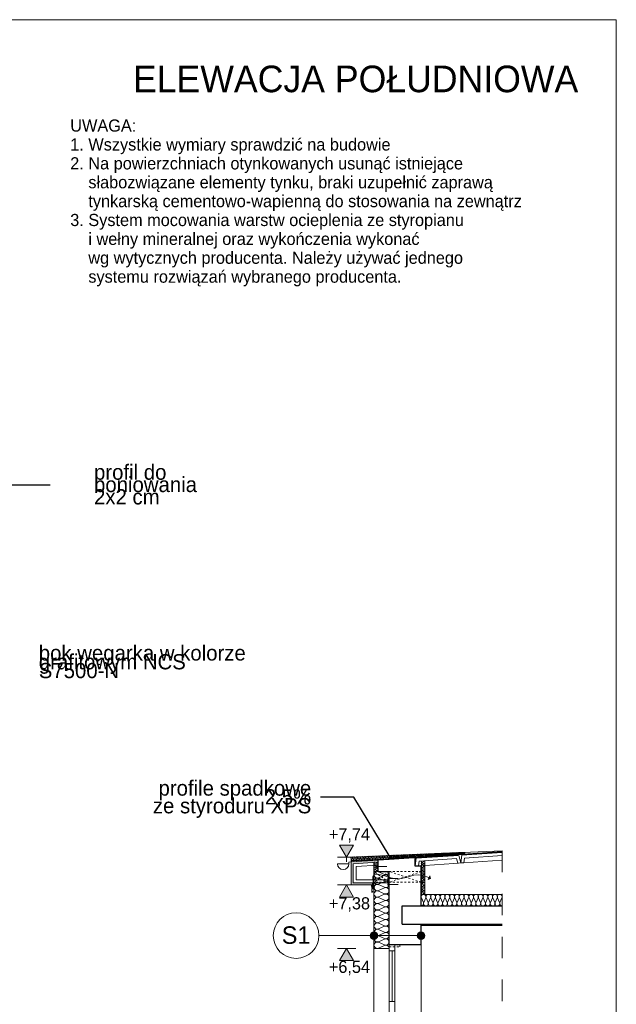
# Model space of a CAD drawing. Extents: x -366324 to -207045, y 68808 to 138616.
# Tile 39 of 170: x -333414 to -325574, y 84815 to 97758. Entities that reach past the tile are written whole.
import ezdxf

# ---------------------------------------------------------------- set-up
doc = ezdxf.new("R2010")
doc.units = 0
doc.header["$MEASUREMENT"] = 0
doc.linetypes.add('Dashed', pattern=[564.444447, 282.222223, -282.222223])
doc.linetypes.add('Hidden Line', pattern=[50, 25, -25])
for name, color, linetype, lineweight in [('A-Opisy_Nr_Pióra__21', 7, 'Continuous', 9), ('Arch odwodniene_Nr_Pióra__21', 7, 'Continuous', 9), ('Arch okna_Nr_Pióra__21', 7, 'Continuous', 9), ('Arch opisy_Nr_Pióra__1', 7, 'Continuous', 25), ('Arch opisy_Nr_Pióra__21', 7, 'Continuous', 9), ('Arch stropy_Nr_Pióra__21', 7, 'Continuous', 9), ('ARCH TABELA_Nr_Pióra__21', 7, 'Continuous', 9), ('Arch wykończenie_Nr_Pióra__21', 7, 'Continuous', 9), ('Arch wykończenie_Nr_Pióra__46', 5, 'Continuous', 13), ('Arch wymiary_Nr_Pióra__21', 7, 'Continuous', 9), ('arch wypelnienia_Nr_Pióra__101', 8, 'Continuous', 13), ('INWENT DACH_Nr_Pióra__1', 7, 'Continuous', 25), ('INWENT.ŚCIANY_Nr_Pióra__1', 7, 'Continuous', 25), ('INWENT.ŚCIANY_Nr_Pióra__21', 7, 'Continuous', 9), ('INWENT.ŚCIANY_Nr_Pióra__5', 7, 'Continuous', 13), ('Istniejące stropy_Nr_Pióra__1', 7, 'Continuous', 25), ('Istniejące stropy_Nr_Pióra__5', 7, 'Continuous', 13)]:
    doc.layers.add(name, color=color, linetype=linetype, lineweight=lineweight)
for name, color, linetype in [('Arch ocieplenie', 7, 'Continuous'), ('Arch opisy', 7, 'Continuous'), ('Arch wymiary', 7, 'Continuous'), ('INWENT.ŚCIANY', 7, 'Continuous')]:
    doc.layers.add(name, color=color, linetype=linetype)
for name, color, linetype, lineweight, true_color in [('Arch ocieplenie_Nr_Pióra__25', 7, 'Continuous', 13, 0x40a5ff), ('Arch ocieplenie_Nr_Pióra__3', 7, 'Continuous', 13, 0xff6600), ('Arch okna_Nr_Pióra__4', 7, 'Continuous', 9, 0x029e21), ('Arch stropy_Nr_Pióra__25', 7, 'Continuous', 13, 0x40a5ff), ('Arch stropy_Nr_Pióra__3', 7, 'Continuous', 13, 0xff6600), ('Arch wykończenie_Nr_Pióra__14', 7, 'Continuous', 13, 0x884400), ('Arch wykończenie_Nr_Pióra__25', 7, 'Continuous', 13, 0x40a5ff), ('arch wypelnienia_Nr_Pióra__14', 7, 'Continuous', 13, 0x884400), ('Istniejące stropy_Nr_Pióra__2', 7, 'Continuous', 13, 0x7f7f7f)]:
    doc.layers.add(name, color=color, linetype=linetype, lineweight=lineweight, true_color=true_color)
doc.styles.add('GENERATED_STYLE_1', font='txt')
doc.styles.add('GENERATED_STYLE_2', font='txt')
doc.styles.add('GENERATED_STYLE_3', font='txt')
doc.styles.add('GENERATED_STYLE_5', font='txt')
doc.styles.add('GENERATED_STYLE_7', font='txt')
doc.dimstyles.new('GENERATED_STYLE__6', dxfattribs={"dimtxt": 0.18, "dimasz": 145.92, "dimexe": 0.18, "dimexo": 0.0625, "dimgap": 0.09, "dimtad": 0, "dimtih": 1, "dimtoh": 1, "dimdec": 4, "dimzin": 0, "dimdsep": 46, "dimcen": 0.09, "dimadec": 0, "dimazin": 0, "dimtfac": 1, "dimtdec": 4, "dimtmove": 0, "dimatfit": 3, "dimldrblk": 'ARROWHEAD_5', "dimfxl": 0, "dimtolj": 1, "dimtzin": 0, "dimarcsym": 0})
doc.dimstyles.new('GENERATED_STYLE__8', dxfattribs={"dimtxt": 0.18, "dimasz": 218.88, "dimexe": 0.18, "dimexo": 0.0625, "dimgap": 0.09, "dimtad": 0, "dimtih": 1, "dimtoh": 1, "dimdec": 4, "dimzin": 0, "dimdsep": 46, "dimcen": 0.09, "dimadec": 0, "dimazin": 0, "dimtfac": 1, "dimtdec": 4, "dimtmove": 0, "dimatfit": 3, "dimldrblk": 'ARROWHEAD_1', "dimfxl": 0, "dimtolj": 1, "dimtzin": 0, "dimarcsym": 0})

# ---------------------------------------------------------------- blocks, each defined once
blk = doc.blocks.new('Izolacja cieplna 14_2', base_point=(-328089, 86260))
at = {"layer": 'Arch ocieplenie_Nr_Pióra__25', "linetype": 'Continuous'}
for p, q in [((-328104, 86688), (-328124, 86697)), ((-328124, 86678), (-328104, 86687)), ((-328104, 86667), (-328124, 86676)), ((-328124, 86657), (-328104, 86666)), ((-328104, 86647), (-328124, 86655)), ((-328124, 86636), (-328104, 86645)), ((-328104, 86626), (-328124, 86634)), ((-328124, 86615), (-328104, 86624)), ((-328104, 86605), (-328124, 86614)), ((-328124, 86594), (-328104, 86603)), ((-328104, 86584), (-328124, 86593)), ((-328124, 86574), (-328104, 86582)), ((-328104, 86563), (-328124, 86572)), ((-328124, 86553), (-328104, 86561)), ((-328104, 86542), (-328124, 86551)), ((-328124, 86532), (-328104, 86540)), ((-328104, 86521), (-328124, 86530)), ((-328124, 86511), (-328104, 86520)), ((-328104, 86500), (-328124, 86509)), ((-328124, 86490), (-328104, 86499)), ((-328104, 86480), (-328124, 86488)), ((-328124, 86469), (-328104, 86478)), ((-328104, 86459), (-328124, 86467)), ((-328124, 86448), (-328104, 86457)), ((-328104, 86438), (-328124, 86447)), ((-328124, 86427), (-328104, 86436)), ((-328104, 86417), (-328124, 86426)), ((-328124, 86407), (-328104, 86415)), ((-328104, 86396), (-328124, 86405)), ((-328124, 86386), (-328104, 86394)), ((-328104, 86375), (-328124, 86384)), ((-328124, 86365), (-328104, 86373)), ((-328104, 86354), (-328124, 86363)), ((-328124, 86344), (-328104, 86353)), ((-328104, 86333), (-328124, 86342)), ((-328124, 86323), (-328104, 86332)), ((-328104, 86313), (-328124, 86321)), ((-328124, 86302), (-328104, 86311)), ((-328104, 86292), (-328124, 86300)), ((-328124, 86281), (-328104, 86290)), ((-328104, 86271), (-328124, 86280)), ((-328124, 86260), (-328104, 86269))]:
    blk.add_line(p, q, dxfattribs=at)
for centre, start_param, end_param in [((-328128, 86687), 4.299595, 8.266775), ((-328128, 86667), 4.299595, 8.266775), ((-328128, 86646), 4.299595, 8.266775), ((-328128, 86625), 4.299595, 8.266775), ((-328128, 86604), 4.299595, 8.266775), ((-328128, 86583), 4.299595, 8.266775), ((-328100, 86698), 1.158004, 3.141593), ((-328100, 86677), 1.158004, 5.125183), ((-328100, 86656), 1.158004, 5.125183), ((-328100, 86635), 1.158004, 5.125183), ((-328100, 86614), 1.158004, 5.125183), ((-328100, 86594), 1.158004, 5.125183), ((-328128, 86562), 4.299595, 8.266775), ((-328128, 86541), 4.299595, 8.266775), ((-328128, 86520), 4.299595, 8.266775), ((-328128, 86500), 4.299595, 8.266775), ((-328128, 86479), 4.299595, 8.266775), ((-328128, 86458), 4.299595, 8.266775), ((-328100, 86573), 1.158004, 5.125183), ((-328100, 86552), 1.158004, 5.125183), ((-328100, 86531), 1.158004, 5.125183), ((-328100, 86510), 1.158004, 5.125183), ((-328100, 86489), 1.158004, 5.125183), ((-328100, 86468), 1.158004, 5.125183), ((-328128, 86437), 4.299595, 8.266775), ((-328128, 86416), 4.299595, 8.266775), ((-328128, 86395), 4.299595, 8.266775), ((-328128, 86374), 4.299595, 8.266775), ((-328128, 86353), 4.299595, 8.266775), ((-328128, 86333), 4.299595, 8.266775), ((-328100, 86447), 1.158004, 5.125183), ((-328100, 86427), 1.158004, 5.125183), ((-328100, 86406), 1.158004, 5.125183), ((-328100, 86385), 1.158004, 5.125183), ((-328100, 86364), 1.158004, 5.125183), ((-328100, 86343), 1.158004, 5.125183), ((-328128, 86312), 4.299595, 8.266775), ((-328128, 86291), 4.299595, 8.266775), ((-328128, 86270), 4.299595, 8.266775), ((-328100, 86322), 1.158004, 5.125183), ((-328100, 86301), 1.158004, 5.125183), ((-328100, 86280), 1.158004, 5.125183), ((-328100, 86260), 3.141593, 5.125182)]:
    blk.add_ellipse(centre, major_axis=(-10.6, 0), ratio=0.981445, start_param=start_param, end_param=end_param, dxfattribs=at)
blk = doc.blocks.new('Izolacja cieplna 14_3', base_point=(-327075, 86110))
at = {"layer": 'Arch ocieplenie_Nr_Pióra__25', "linetype": 'Continuous'}
for p, q in [((-328110, 86154), (-328136, 86215)), ((-328079, 86215), (-328105, 86154)), ((-328048, 86154), (-328074, 86215)), ((-328016, 86215), (-328042, 86154)), ((-327985, 86154), (-328011, 86215)), ((-327954, 86215), (-327980, 86154)), ((-327923, 86154), (-327949, 86215)), ((-327891, 86215), (-327917, 86154)), ((-327860, 86154), (-327886, 86215)), ((-327829, 86215), (-327855, 86154)), ((-327797, 86154), (-327823, 86215)), ((-327766, 86215), (-327792, 86154)), ((-327735, 86154), (-327761, 86215)), ((-327703, 86215), (-327729, 86154)), ((-327672, 86154), (-327698, 86215)), ((-327641, 86215), (-327667, 86154)), ((-327609, 86154), (-327636, 86215)), ((-327578, 86215), (-327604, 86154)), ((-327547, 86154), (-327573, 86215)), ((-327516, 86215), (-327542, 86154)), ((-327484, 86154), (-327510, 86215)), ((-327453, 86215), (-327479, 86154)), ((-327422, 86154), (-327448, 86215)), ((-327390, 86215), (-327416, 86154)), ((-327359, 86154), (-327385, 86215)), ((-327328, 86215), (-327354, 86154)), ((-327296, 86154), (-327323, 86215)), ((-327265, 86215), (-327291, 86154)), ((-327234, 86154), (-327260, 86215)), ((-327203, 86215), (-327229, 86154)), ((-327171, 86154), (-327197, 86215)), ((-327140, 86215), (-327166, 86154)), ((-327109, 86154), (-327135, 86215)), ((-327077, 86215), (-327103, 86154))]:
    blk.add_line(p, q, dxfattribs=at)
for centre, start_param, end_param in [((-328108, 86228), 1.158003, 5.125183), ((-328045, 86228), 1.158003, 5.125183), ((-327982, 86228), 1.158003, 5.125183), ((-327920, 86228), 1.158003, 5.125183), ((-327857, 86228), 1.158003, 5.125183), ((-327795, 86228), 1.158003, 5.125183), ((-327732, 86228), 1.158003, 5.125183), ((-327669, 86228), 1.158003, 5.125183), ((-327607, 86228), 1.158003, 5.125183), ((-327544, 86228), 1.158003, 5.125183), ((-327482, 86228), 1.158003, 5.125183), ((-327419, 86228), 1.158003, 5.125183), ((-327356, 86228), 1.158003, 5.125183), ((-327294, 86228), 1.158003, 5.125183), ((-327231, 86228), 1.158003, 5.125183), ((-327169, 86228), 1.158003, 5.125183), ((-327106, 86228), 1.158003, 5.125183), ((-328139, 86141), 0, 1.983589), ((-328076, 86141), 4.299595, 8.266774), ((-328014, 86141), 4.299595, 8.266774), ((-327951, 86141), 4.299595, 8.266774), ((-327889, 86141), 4.299595, 8.266774), ((-327826, 86141), 4.299595, 8.266774), ((-327763, 86141), 4.299595, 8.266774), ((-327701, 86141), 4.299595, 8.266774), ((-327638, 86141), 4.299595, 8.266774), ((-327576, 86141), 4.299595, 8.266774), ((-327513, 86141), 4.299595, 8.266774), ((-327450, 86141), 4.299595, 8.266774), ((-327388, 86141), 4.299595, 8.266774), ((-327325, 86141), 4.299595, 8.266774), ((-327263, 86141), 4.299595, 8.266774), ((-327200, 86141), 4.299595, 8.266774), ((-327137, 86141), 4.299595, 8.266774), ((-327075, 86141), 4.299596, 6.283185)]:
    blk.add_ellipse(centre, major_axis=(0, -31.9), ratio=0.981166, start_param=start_param, end_param=end_param, dxfattribs=at)
blk = doc.blocks.new('Izolacja cieplna 14_4', base_point=(-328559, 85550))
at = {"layer": 'Arch ocieplenie_Nr_Pióra__25', "linetype": 'Continuous'}
for p, q in [((-328619, 86521), (-328699, 86556)), ((-328699, 86479), (-328619, 86514)), ((-328619, 86437), (-328699, 86472)), ((-328699, 86395), (-328619, 86430)), ((-328619, 86353), (-328699, 86388)), ((-328699, 86311), (-328619, 86346)), ((-328619, 86269), (-328699, 86304)), ((-328699, 86226), (-328619, 86261)), ((-328619, 86184), (-328699, 86219)), ((-328699, 86142), (-328619, 86177)), ((-328619, 86100), (-328699, 86135)), ((-328699, 86058), (-328619, 86093)), ((-328619, 86016), (-328699, 86051)), ((-328699, 85974), (-328619, 86009)), ((-328619, 85932), (-328699, 85967)), ((-328699, 85890), (-328619, 85925)), ((-328619, 85848), (-328699, 85883)), ((-328699, 85806), (-328619, 85841)), ((-328619, 85764), (-328699, 85799)), ((-328699, 85721), (-328619, 85756)), ((-328619, 85679), (-328699, 85714)), ((-328699, 85637), (-328619, 85672)), ((-328619, 85595), (-328699, 85630)), ((-328699, 85553), (-328619, 85588))]:
    blk.add_line(p, q, dxfattribs=at)
for centre, start_param, end_param in [((-328716, 86517), 4.299595, 8.266775), ((-328716, 86433), 4.299595, 8.266775), ((-328602, 86560), 1.158004, 3.141593), ((-328602, 86475), 1.158004, 5.125183), ((-328716, 86349), 4.299595, 8.266775), ((-328602, 86391), 1.158004, 5.125183), ((-328602, 86307), 1.158004, 5.125183), ((-328716, 86265), 4.299595, 8.266775), ((-328716, 86181), 4.299595, 8.266775), ((-328602, 86223), 1.158004, 5.125183), ((-328716, 86097), 4.299595, 8.266775), ((-328602, 86139), 1.158004, 5.125183), ((-328602, 86055), 1.158004, 5.125183), ((-328716, 86012), 4.299595, 8.266775), ((-328716, 85928), 4.299595, 8.266775), ((-328602, 85970), 1.158004, 5.125183), ((-328716, 85844), 4.299595, 8.266775), ((-328602, 85886), 1.158004, 5.125183), ((-328602, 85802), 1.158004, 5.125183), ((-328716, 85760), 4.299595, 8.266775), ((-328716, 85676), 4.299595, 8.266775), ((-328602, 85718), 1.158004, 5.125183), ((-328716, 85592), 4.299595, 8.266775), ((-328602, 85634), 1.158004, 5.125183), ((-328602, 85550), 3.141593, 5.125182)]:
    blk.add_ellipse(centre, major_axis=(-42.5, 0), ratio=0.989367, start_param=start_param, end_param=end_param, dxfattribs=at)
blk = doc.blocks.new('Izolacja cieplna 14_5', base_point=(-328704, 86560))
at = {"layer": 'Arch ocieplenie_Nr_Pióra__25', "linetype": 'Continuous'}
for p, q in [((-328720, 86673), (-328743, 86683)), ((-328743, 86660), (-328720, 86671)), ((-328720, 86648), (-328743, 86658)), ((-328743, 86635), (-328720, 86646)), ((-328720, 86623), (-328743, 86633)), ((-328743, 86610), (-328720, 86621)), ((-328720, 86598), (-328743, 86608)), ((-328743, 86586), (-328720, 86596)), ((-328720, 86573), (-328743, 86583)), ((-328743, 86561), (-328720, 86571))]:
    blk.add_line(p, q, dxfattribs=at)
for centre, start_param, end_param in [((-328747, 86672), 5.870392, 9.837571), ((-328747, 86647), 5.870392, 9.837571), ((-328747, 86622), 5.870392, 9.837571), ((-328747, 86597), 5.870392, 9.837571), ((-328716, 86684), 2.7288, 4.712389), ((-328716, 86659), 2.7288, 6.695979), ((-328716, 86634), 2.7288, 6.695979), ((-328716, 86609), 2.7288, 6.695979), ((-328716, 86584), 2.7288, 6.695979), ((-328747, 86572), 5.870392, 9.837571), ((-328716, 86560), 4.712389, 6.695979)]:
    blk.add_ellipse(centre, major_axis=(0, 12.5), ratio=0.938248, start_param=start_param, end_param=end_param, dxfattribs=at)
blk = doc.blocks.new('Izolacja cieplna 14_9', base_point=(-329060, 86701))
at = {"layer": 'Arch ocieplenie_Nr_Pióra__3', "linetype": 'Continuous'}
for p, q in [((-329060, 86736), (-329051, 86716)), ((-329049, 86716), (-329041, 86736)), ((-329039, 86736), (-329030, 86717)), ((-329028, 86717), (-329020, 86737)), ((-329018, 86737), (-329009, 86717)), ((-329007, 86718), (-328999, 86738)), ((-328998, 86738), (-328988, 86718)), ((-328986, 86718), (-328978, 86739)), ((-328977, 86739), (-328967, 86719)), ((-328965, 86719), (-328958, 86740)), ((-328956, 86740), (-328946, 86720)), ((-328945, 86720), (-328937, 86741)), ((-328935, 86741), (-328926, 86721)), ((-328924, 86721), (-328916, 86742)), ((-328914, 86742), (-328905, 86722)), ((-328903, 86722), (-328895, 86742)), ((-328893, 86742), (-328884, 86723)), ((-328882, 86723), (-328874, 86743)), ((-328872, 86743), (-328863, 86723)), ((-328861, 86724), (-328853, 86744)), ((-328852, 86744), (-328842, 86724)), ((-328840, 86724), (-328833, 86745)), ((-328831, 86745), (-328821, 86725)), ((-328819, 86725), (-328812, 86746)), ((-328810, 86746), (-328800, 86726)), ((-328799, 86726), (-328791, 86747)), ((-328789, 86747), (-328780, 86727)), ((-328778, 86727), (-328770, 86748)), ((-328768, 86748), (-328759, 86728)), ((-328757, 86728), (-328749, 86748)), ((-328747, 86748), (-328738, 86729)), ((-328736, 86729), (-328728, 86749)), ((-328726, 86749), (-328717, 86730)), ((-328715, 86730), (-328707, 86750)), ((-328706, 86750), (-328696, 86730)), ((-328694, 86730), (-328687, 86751)), ((-328685, 86751), (-328675, 86731)), ((-328673, 86731), (-328666, 86752)), ((-328664, 86752), (-328654, 86732)), ((-328653, 86732), (-328645, 86753)), ((-328643, 86753), (-328634, 86733)), ((-328632, 86733), (-328624, 86754)), ((-328622, 86754), (-328613, 86734)), ((-328611, 86734), (-328603, 86754)), ((-328601, 86754), (-328592, 86735)), ((-328590, 86735), (-328582, 86755)), ((-328580, 86755), (-328571, 86736)), ((-328569, 86736), (-328561, 86756))]:
    blk.add_line(p, q, dxfattribs=at)
for centre, start_param, end_param in [((-329051, 86740), 4.299595, 8.266775), ((-329030, 86741), 4.299595, 8.266775), ((-329009, 86742), 4.299595, 8.266775), ((-328988, 86743), 4.299595, 8.266775), ((-328967, 86744), 4.299595, 8.266775), ((-328947, 86745), 4.299595, 8.266775), ((-328926, 86745), 4.299595, 8.266775), ((-328905, 86746), 4.299595, 8.266775), ((-328884, 86747), 4.299595, 8.266775), ((-328863, 86748), 4.299595, 8.266775), ((-328851, 86720), 1.158004, 5.125183), ((-328842, 86749), 4.299595, 8.266775), ((-328831, 86721), 1.158004, 5.125183), ((-328821, 86750), 4.299595, 8.266775), ((-328810, 86721), 1.158004, 5.125183), ((-328801, 86751), 4.299595, 8.266775), ((-328789, 86722), 1.158004, 5.125183), ((-328780, 86751), 4.299595, 8.266775), ((-328768, 86723), 1.158004, 5.125183), ((-328759, 86752), 4.299595, 8.266775), ((-328747, 86724), 1.158004, 5.125183), ((-328738, 86753), 4.299595, 8.266775), ((-328726, 86725), 1.158004, 5.125183), ((-328717, 86754), 4.299595, 8.266775), ((-328705, 86726), 1.158004, 5.125183), ((-328696, 86755), 4.299595, 8.266775), ((-328685, 86727), 1.158004, 5.125183), ((-328675, 86756), 4.299595, 8.266775), ((-328664, 86727), 1.158004, 5.125183), ((-328655, 86757), 4.299595, 8.266775), ((-328643, 86728), 1.158004, 5.125183), ((-328634, 86757), 4.299595, 8.266775), ((-328622, 86729), 1.158004, 5.125183), ((-328613, 86758), 4.299595, 8.266775), ((-328601, 86730), 1.158004, 5.125183), ((-328592, 86759), 4.299595, 8.266775), ((-328580, 86731), 1.158004, 5.125183), ((-328571, 86760), 4.299595, 8.266775), ((-328559, 86732), 1.158004, 3.141593), ((-329060, 86711), 3.141593, 5.125182), ((-329039, 86712), 1.158004, 5.125183), ((-329018, 86713), 1.158004, 5.125183), ((-328997, 86714), 1.158004, 5.125183), ((-328977, 86715), 1.158004, 5.125183), ((-328956, 86715), 1.158004, 5.125183), ((-328935, 86716), 1.158004, 5.125183), ((-328914, 86717), 1.158004, 5.125183), ((-328893, 86718), 1.158004, 5.125183), ((-328872, 86719), 1.158004, 5.125183)]:
    blk.add_ellipse(centre, major_axis=(-0.4, 10.6), ratio=0.981481, start_param=start_param, end_param=end_param, dxfattribs=at)
blk = doc.blocks.new('Izolacja cieplna 14_10', base_point=(-328560, 86733))
at = {"layer": 'Arch ocieplenie_Nr_Pióra__3', "linetype": 'Continuous'}
for p, q in [((-328560, 86760), (-328553, 86745)), ((-328551, 86745), (-328545, 86760)), ((-328544, 86760), (-328536, 86745)), ((-328535, 86745), (-328529, 86761)), ((-328528, 86761), (-328520, 86746)), ((-328519, 86746), (-328513, 86762)), ((-328511, 86762), (-328504, 86747)), ((-328503, 86747), (-328497, 86762)), ((-328495, 86762), (-328488, 86747)), ((-328487, 86747), (-328481, 86763)), ((-328479, 86763), (-328472, 86748)), ((-328470, 86748), (-328464, 86764)), ((-328463, 86764), (-328456, 86749)), ((-328454, 86749), (-328448, 86764)), ((-328447, 86764), (-328439, 86749)), ((-328438, 86749), (-328432, 86765)), ((-328431, 86765), (-328423, 86750)), ((-328422, 86750), (-328416, 86766)), ((-328414, 86766), (-328407, 86751)), ((-328406, 86751), (-328400, 86766)), ((-328398, 86766), (-328391, 86751)), ((-328390, 86751), (-328384, 86767)), ((-328382, 86767), (-328375, 86752)), ((-328373, 86752), (-328367, 86768)), ((-328366, 86768), (-328359, 86753)), ((-328357, 86753), (-328351, 86768)), ((-328350, 86768), (-328342, 86753)), ((-328341, 86753), (-328335, 86769)), ((-328334, 86769), (-328326, 86754)), ((-328325, 86754), (-328319, 86770)), ((-328318, 86770), (-328310, 86755)), ((-328309, 86755), (-328303, 86770)), ((-328301, 86770), (-328294, 86755)), ((-328293, 86755), (-328287, 86771)), ((-328285, 86771), (-328278, 86756)), ((-328276, 86756), (-328270, 86772)), ((-328269, 86772), (-328262, 86757)), ((-328260, 86757), (-328254, 86772)), ((-328253, 86772), (-328246, 86757)), ((-328244, 86757), (-328238, 86773)), ((-328237, 86773), (-328229, 86758)), ((-328228, 86758), (-328222, 86774)), ((-328221, 86774), (-328213, 86759)), ((-328212, 86759), (-328206, 86774)), ((-328204, 86774), (-328197, 86759)), ((-328196, 86759), (-328190, 86775)), ((-328188, 86775), (-328181, 86760)), ((-328180, 86760), (-328173, 86776)), ((-328172, 86776), (-328165, 86760)), ((-328163, 86761), (-328157, 86776)), ((-328156, 86776), (-328149, 86761)), ((-328147, 86761), (-328141, 86777)), ((-328140, 86777), (-328132, 86762)), ((-328131, 86762), (-328125, 86778)), ((-328124, 86778), (-328116, 86762)), ((-328115, 86763), (-328109, 86778)), ((-328107, 86778), (-328100, 86763)), ((-328099, 86763), (-328093, 86779)), ((-328091, 86779), (-328084, 86764)), ((-328083, 86764), (-328076, 86780)), ((-328075, 86780), (-328068, 86764)), ((-328066, 86765), (-328060, 86780))]:
    blk.add_line(p, q, dxfattribs=at)
for centre, start_param, end_param in [((-328553, 86763), 4.299595, 8.266775), ((-328560, 86741), 3.141593, 5.125182), ((-328544, 86742), 1.158004, 5.125183), ((-328537, 86764), 4.299595, 8.266775), ((-328528, 86742), 1.158004, 5.125183), ((-328520, 86765), 4.299595, 8.266775), ((-328511, 86743), 1.158004, 5.125183), ((-328504, 86765), 4.299595, 8.266775), ((-328495, 86744), 1.158004, 5.125183), ((-328488, 86766), 4.299595, 8.266775), ((-328479, 86744), 1.158004, 5.125183), ((-328472, 86767), 4.299595, 8.266775), ((-328463, 86745), 1.158004, 5.125183), ((-328456, 86767), 4.299595, 8.266775), ((-328447, 86746), 1.158004, 5.125183), ((-328440, 86768), 4.299595, 8.266775), ((-328431, 86746), 1.158004, 5.125183), ((-328423, 86769), 4.299595, 8.266775), ((-328414, 86747), 1.158004, 5.125183), ((-328407, 86769), 4.299595, 8.266775), ((-328398, 86748), 1.158004, 5.125183), ((-328391, 86770), 4.299595, 8.266775), ((-328382, 86748), 1.158004, 5.125183), ((-328375, 86771), 4.299595, 8.266775), ((-328366, 86749), 1.158004, 5.125183), ((-328359, 86771), 4.299595, 8.266775), ((-328350, 86750), 1.158004, 5.125183), ((-328343, 86772), 4.299595, 8.266775), ((-328334, 86750), 1.158004, 5.125183), ((-328326, 86773), 4.299595, 8.266775), ((-328317, 86751), 1.158004, 5.125183), ((-328310, 86773), 4.299595, 8.266775), ((-328301, 86752), 1.158004, 5.125183), ((-328294, 86774), 4.299595, 8.266775), ((-328285, 86752), 1.158004, 5.125183), ((-328278, 86775), 4.299595, 8.266775), ((-328269, 86753), 1.158004, 5.125183), ((-328262, 86775), 4.299595, 8.266775), ((-328253, 86754), 1.158004, 5.125183), ((-328246, 86776), 4.299595, 8.266775), ((-328237, 86754), 1.158004, 5.125183), ((-328229, 86777), 4.299595, 8.266775), ((-328220, 86755), 1.158004, 5.125183), ((-328213, 86777), 4.299595, 8.266775), ((-328204, 86756), 1.158004, 5.125183), ((-328197, 86778), 4.299595, 8.266775), ((-328188, 86756), 1.158004, 5.125183), ((-328181, 86779), 4.299595, 8.266775), ((-328172, 86757), 1.158004, 5.125183), ((-328165, 86779), 4.299595, 8.266775), ((-328156, 86758), 1.158004, 5.125183), ((-328149, 86780), 4.299595, 8.266775), ((-328140, 86758), 1.158004, 5.125183), ((-328132, 86781), 4.299595, 8.266775), ((-328123, 86759), 1.158004, 5.125183), ((-328116, 86781), 4.299595, 8.266775), ((-328107, 86760), 1.158004, 5.125183), ((-328100, 86782), 4.299595, 8.266775), ((-328091, 86760), 1.158004, 5.125183), ((-328084, 86783), 4.299595, 8.266775), ((-328075, 86761), 1.158004, 5.125183), ((-328068, 86783), 4.299595, 8.266775), ((-328059, 86762), 1.158004, 3.141593)]:
    blk.add_ellipse(centre, major_axis=(-0.33, 8.12), ratio=0.995263, start_param=start_param, end_param=end_param, dxfattribs=at)
blk = doc.blocks.new('Izolacja cieplna 14_11', base_point=(-327810, 86777))
at = {"layer": 'Arch ocieplenie_Nr_Pióra__3', "linetype": 'Continuous'}
for p, q in [((-327811, 86794), (-327806, 86785)), ((-327805, 86785), (-327801, 86795)), ((-327800, 86795), (-327795, 86785)), ((-327794, 86785), (-327790, 86795)), ((-327789, 86795), (-327784, 86785)), ((-327783, 86785), (-327779, 86796)), ((-327778, 86796), (-327773, 86786)), ((-327772, 86786), (-327768, 86796)), ((-327768, 86796), (-327763, 86786)), ((-327762, 86786), (-327758, 86797)), ((-327757, 86797), (-327752, 86787)), ((-327751, 86787), (-327747, 86797)), ((-327746, 86797), (-327741, 86787)), ((-327740, 86787), (-327736, 86798)), ((-327735, 86798), (-327730, 86788)), ((-327729, 86788), (-327725, 86798)), ((-327724, 86798), (-327719, 86788)), ((-327718, 86788), (-327714, 86798)), ((-327713, 86798), (-327709, 86789)), ((-327708, 86789), (-327704, 86799)), ((-327703, 86799), (-327698, 86789)), ((-327697, 86789), (-327693, 86799)), ((-327692, 86799), (-327687, 86789)), ((-327686, 86789), (-327682, 86800)), ((-327681, 86800), (-327676, 86790)), ((-327675, 86790), (-327671, 86800)), ((-327670, 86800), (-327665, 86790)), ((-327664, 86790), (-327660, 86801)), ((-327659, 86801), (-327655, 86791)), ((-327654, 86791), (-327650, 86801)), ((-327649, 86801), (-327644, 86791)), ((-327643, 86791), (-327639, 86802)), ((-327638, 86802), (-327633, 86792)), ((-327632, 86792), (-327628, 86802)), ((-327627, 86802), (-327622, 86792)), ((-327621, 86792), (-327617, 86802)), ((-327616, 86802), (-327611, 86793)), ((-327610, 86793), (-327606, 86803)), ((-327605, 86803), (-327600, 86793)), ((-327600, 86793), (-327595, 86803)), ((-327595, 86803), (-327590, 86793)), ((-327589, 86793), (-327585, 86804)), ((-327584, 86804), (-327579, 86794)), ((-327578, 86794), (-327574, 86804)), ((-327573, 86804), (-327568, 86794)), ((-327567, 86794), (-327563, 86805))]:
    blk.add_line(p, q, dxfattribs=at)
for centre, start_param, end_param in [((-327806, 86797), 5.870392, 9.837571), ((-327811, 86782), 4.712389, 6.695979), ((-327800, 86783), 2.7288, 6.695979), ((-327795, 86797), 5.870392, 9.837571), ((-327789, 86783), 2.7288, 6.695979), ((-327784, 86798), 5.870392, 9.837571), ((-327778, 86784), 2.7288, 6.695979), ((-327773, 86798), 5.870392, 9.837571), ((-327767, 86784), 2.7288, 6.695979), ((-327763, 86799), 5.870392, 9.837571), ((-327757, 86784), 2.7288, 6.695979), ((-327752, 86799), 5.870392, 9.837571), ((-327746, 86785), 2.7288, 6.695979), ((-327741, 86799), 5.870392, 9.837571), ((-327735, 86785), 2.7288, 6.695979), ((-327730, 86800), 5.870392, 9.837571), ((-327724, 86786), 2.7288, 6.695979), ((-327719, 86800), 5.870392, 9.837571), ((-327713, 86786), 2.7288, 6.695979), ((-327709, 86801), 5.870392, 9.837571), ((-327703, 86787), 2.7288, 6.695979), ((-327698, 86801), 5.870392, 9.837571), ((-327692, 86787), 2.7288, 6.695979), ((-327687, 86802), 5.870392, 9.837571), ((-327681, 86788), 2.7288, 6.695979), ((-327676, 86802), 5.870392, 9.837571), ((-327670, 86788), 2.7288, 6.695979), ((-327665, 86803), 5.870392, 9.837571), ((-327659, 86788), 2.7288, 6.695979), ((-327655, 86803), 5.870392, 9.837571), ((-327649, 86789), 2.7288, 6.695979), ((-327644, 86803), 5.870392, 9.837571), ((-327638, 86789), 2.7288, 6.695979), ((-327633, 86804), 5.870392, 9.837571), ((-327627, 86790), 2.7288, 6.695979), ((-327622, 86804), 5.870392, 9.837571), ((-327616, 86790), 2.7288, 6.695979), ((-327611, 86805), 5.870392, 9.837571), ((-327605, 86791), 2.7288, 6.695979), ((-327601, 86805), 5.870392, 9.837571), ((-327595, 86791), 2.7288, 6.695979), ((-327590, 86806), 5.870392, 9.837571), ((-327584, 86792), 2.7288, 6.695979), ((-327579, 86806), 5.870392, 9.837571), ((-327573, 86792), 2.7288, 6.695979), ((-327568, 86807), 5.870392, 9.837571), ((-327562, 86792), 2.7288, 4.712389)]:
    blk.add_ellipse(centre, major_axis=(5.4, 0.22), ratio=0.983171, start_param=start_param, end_param=end_param, dxfattribs=at)
blk = doc.blocks.new('Izolacja cieplna 14_12', base_point=(-328059, 86760))
at = {"layer": 'Arch ocieplenie_Nr_Pióra__3', "linetype": 'Continuous'}
for p, q in [((-328059, 86782), (-328053, 86770)), ((-328052, 86770), (-328047, 86783)), ((-328046, 86783), (-328040, 86770)), ((-328039, 86770), (-328034, 86783)), ((-328033, 86783), (-328027, 86771)), ((-328026, 86771), (-328021, 86784)), ((-328020, 86784), (-328014, 86771)), ((-328013, 86771), (-328008, 86784)), ((-328007, 86784), (-328001, 86772)), ((-328000, 86772), (-327995, 86785)), ((-327994, 86785), (-327988, 86772)), ((-327987, 86772), (-327982, 86785)), ((-327981, 86785), (-327975, 86773)), ((-327974, 86773), (-327969, 86786)), ((-327968, 86786), (-327962, 86773)), ((-327960, 86774), (-327956, 86787)), ((-327954, 86787), (-327949, 86774)), ((-327947, 86774), (-327942, 86787)), ((-327941, 86787), (-327935, 86775)), ((-327934, 86775), (-327929, 86788)), ((-327928, 86788), (-327922, 86775)), ((-327921, 86775), (-327916, 86788)), ((-327915, 86788), (-327909, 86776)), ((-327908, 86776), (-327903, 86789)), ((-327902, 86789), (-327896, 86776)), ((-327895, 86776), (-327890, 86789)), ((-327889, 86789), (-327883, 86777)), ((-327882, 86777), (-327877, 86790)), ((-327876, 86790), (-327870, 86777)), ((-327869, 86777), (-327864, 86790)), ((-327863, 86790), (-327857, 86778)), ((-327856, 86778), (-327851, 86791)), ((-327850, 86791), (-327844, 86778)), ((-327843, 86778), (-327838, 86791)), ((-327837, 86791), (-327831, 86779)), ((-327830, 86779), (-327825, 86792)), ((-327824, 86792), (-327818, 86779)), ((-327817, 86779), (-327812, 86792))]:
    blk.add_line(p, q, dxfattribs=at)
for centre, start_param, end_param in [((-328053, 86785), 4.299595, 8.266775), ((-328059, 86767), 3.141593, 5.125182), ((-328046, 86767), 1.158004, 5.125183), ((-328040, 86786), 4.299595, 8.266775), ((-328033, 86768), 1.158004, 5.125183), ((-328027, 86786), 4.299595, 8.266775), ((-328020, 86768), 1.158004, 5.125183), ((-328014, 86787), 4.299595, 8.266775), ((-328007, 86769), 1.158004, 5.125183), ((-328001, 86787), 4.299595, 8.266775), ((-327994, 86769), 1.158004, 5.125183), ((-327988, 86788), 4.299595, 8.266775), ((-327981, 86770), 1.158004, 5.125183), ((-327975, 86788), 4.299595, 8.266775), ((-327967, 86771), 1.158004, 5.125183), ((-327962, 86789), 4.299595, 8.266775), ((-327954, 86771), 1.158004, 5.125183), ((-327949, 86790), 4.299595, 8.266775), ((-327941, 86772), 1.158004, 5.125183), ((-327936, 86790), 4.299595, 8.266775), ((-327928, 86772), 1.158004, 5.125183), ((-327922, 86791), 4.299595, 8.266775), ((-327915, 86773), 1.158004, 5.125183), ((-327909, 86791), 4.299595, 8.266775), ((-327902, 86773), 1.158004, 5.125183), ((-327896, 86792), 4.299595, 8.266775), ((-327889, 86774), 1.158004, 5.125183), ((-327883, 86792), 4.299595, 8.266775), ((-327876, 86774), 1.158004, 5.125183), ((-327870, 86793), 4.299595, 8.266775), ((-327863, 86775), 1.158004, 5.125183), ((-327857, 86793), 4.299595, 8.266775), ((-327850, 86775), 1.158004, 5.125183), ((-327844, 86794), 4.299595, 8.266775), ((-327837, 86776), 1.158004, 5.125183), ((-327831, 86794), 4.299595, 8.266775), ((-327824, 86776), 1.158004, 5.125183), ((-327818, 86795), 4.299595, 8.266775), ((-327810, 86777), 1.158004, 3.141593)]:
    blk.add_ellipse(centre, major_axis=(-0.28, 6.72), ratio=0.973951, start_param=start_param, end_param=end_param, dxfattribs=at)
blk = doc.blocks.new('Linia_1', base_point=(-328139, 85718))
at = {"layer": 'Arch opisy_Nr_Pióra__21', "linetype": 'Continuous'}
for points in [[(-328709, 85718), (-328713, 85737), (-328724, 85754), (-328740, 85764), (-328759, 85768), (-328778, 85764), (-328794, 85754), (-328805, 85737), (-328809, 85718), (-328805, 85699), (-328794, 85683), (-328778, 85672), (-328759, 85668), (-328740, 85672), (-328724, 85683), (-328713, 85699)], [(-328089, 85718), (-328093, 85737), (-328104, 85754), (-328120, 85764), (-328139, 85768), (-328158, 85764), (-328174, 85754), (-328185, 85737), (-328189, 85718), (-328185, 85699), (-328174, 85683), (-328158, 85672), (-328139, 85668), (-328120, 85672), (-328104, 85683), (-328093, 85699)]]:
    blk.add_hatch(color=256, dxfattribs=at).paths.add_polyline_path(points, flags=0)
blk.add_line((-328189, 85718), (-328709, 85718), dxfattribs=at)
for centre in [(-328759, 85718), (-328139, 85718)]:
    blk.add_circle(centre, 50, dxfattribs=at)
blk = doc.blocks.new('Linia_2', base_point=(-328759, 85718))
at = {"layer": 'Arch opisy_Nr_Pióra__21', "linetype": 'Continuous'}
blk.add_line((-328759, 85718), (-329482, 85718), dxfattribs=at)
blk.add_circle((-329782, 85718), 300, dxfattribs=at)
blk = doc.blocks.new('Krzywa_1', base_point=(-328015, 86469))
at = {"layer": 'INWENT.ŚCIANY_Nr_Pióra__21', "linetype": 'Continuous'}
for points in [[(-328015, 86469), (-328048, 86457), (-328026, 86502)], [(-328786, 86341), (-328792, 86376), (-328751, 86347)]]:
    blk.add_hatch(color=256, dxfattribs=at).paths.add_polyline_path(points, flags=0)
for p, q in [((-328048, 86457), (-328026, 86502)), ((-328015, 86469), (-328048, 86457)), ((-328015, 86469), (-328026, 86502)), ((-328786, 86341), (-328792, 86376)), ((-328792, 86376), (-328751, 86347)), ((-328786, 86341), (-328751, 86347))]:
    blk.add_line(p, q, dxfattribs=at)
at = {"layer": 'INWENT.ŚCIANY_Nr_Pióra__21', "linetype": 'Continuous', "flags": 128}
blk.add_lwpolyline([(-328037, 86480), (-328120, 86507), (-328175, 86515), (-328236, 86512), (-328338, 86481), (-328441, 86459), (-328537, 86476), (-328631, 86509), (-328719, 86527), (-328755, 86519), (-328775, 86490), (-328769, 86420), (-328772, 86361)], dxfattribs=at)
blk = doc.blocks.new('Wymiary_6', base_point=(-329119, 86748))
at = {"layer": 'Arch wymiary_Nr_Pióra__21', "linetype": 'Continuous'}
blk.add_hatch(color=256, dxfattribs=at).paths.add_polyline_path([(-329119, 86748), (-329212, 86908), (-329026, 86908)], flags=0)
for p, q in [((-329119, 86748), (-329212, 86908)), ((-329212, 86908), (-329026, 86908)), ((-329026, 86908), (-329119, 86748)), ((-329119, 86748), (-329239, 86748)), ((-329119, 86748), (-328999, 86748))]:
    blk.add_line(p, q, dxfattribs=at)
at = {"layer": 'Arch wymiary_Nr_Pióra__21', "insert": (-329352, 86940), "char_height": 160, "attachment_point": 7, "style": 'GENERATED_STYLE_1'}
blk.add_mtext('{+7,74}', dxfattribs=at)
blk = doc.blocks.new('Wymiary_14', base_point=(-329119, 86385))
at = {"layer": 'Arch wymiary_Nr_Pióra__21', "linetype": 'Continuous'}
blk.add_hatch(color=256, dxfattribs=at).paths.add_polyline_path([(-329119, 86385), (-329212, 86225), (-329026, 86225)], flags=0)
for p, q in [((-329119, 86385), (-329239, 86385)), ((-329119, 86385), (-329212, 86225)), ((-329119, 86385), (-328999, 86385)), ((-329026, 86225), (-329119, 86385)), ((-329212, 86225), (-329026, 86225))]:
    blk.add_line(p, q, dxfattribs=at)
at = {"layer": 'Arch wymiary_Nr_Pióra__21', "insert": (-329352, 86033), "char_height": 160, "attachment_point": 7, "style": 'GENERATED_STYLE_1'}
blk.add_mtext('{+7,38}', dxfattribs=at)
blk = doc.blocks.new('Wymiary_103', base_point=(-329119, 85550))
at = {"layer": 'Arch wymiary_Nr_Pióra__21', "linetype": 'Continuous'}
blk.add_hatch(color=256, dxfattribs=at).paths.add_polyline_path([(-329119, 85550), (-329212, 85390), (-329026, 85390)], flags=0)
for p, q in [((-329119, 85550), (-329239, 85550)), ((-329119, 85550), (-329212, 85390)), ((-329119, 85550), (-328999, 85550)), ((-329026, 85390), (-329119, 85550)), ((-329212, 85390), (-329026, 85390))]:
    blk.add_line(p, q, dxfattribs=at)
at = {"layer": 'Arch wymiary_Nr_Pióra__21', "insert": (-329352, 85198), "char_height": 160, "attachment_point": 7, "style": 'GENERATED_STYLE_1'}
blk.add_mtext('{+6,54}', dxfattribs=at)
blk = doc.blocks.new('ARROWHEAD_5')
at = {"color": 0, "linetype": 'Continuous', "lineweight": 0}
blk.add_line((0, 0), (-1, 0), dxfattribs=at)
blk.add_solid([(-1, 0.2679), (0, 0), (-1, -0.2679), (-1, 0.2679)], dxfattribs=at)
blk = doc.blocks.new('ARROWHEAD_1')
at = {"color": 0, "linetype": 'Continuous', "lineweight": 0}
blk.add_line((0, 0), (-1, 0), dxfattribs=at)
blk.add_circle((0, 0), 0.25, dxfattribs=at)

msp = doc.modelspace()

# ---------------------------------------------------------------- hatches: boundary and pattern name
at = {"layer": 'arch wypelnienia_Nr_Pióra__101', "linetype": 'Continuous'}
h = msp.add_hatch(dxfattribs=at)
h.set_pattern_fill('Cut_Stone', color=256, style=0, pattern_type=2)
h.set_pattern_definition([(45, (0, 200), (-63.63961, 63.63961), [0, -60, 0, -90]), (110, (200, 200), (84.572336, 30.781813), [0, -44, 0, -76])])
h.paths.add_polyline_path([(-328419, 85599.6), (-328559, 85599.6), (-328559, 85569.6), (-328419, 85569.6)], flags=0)
at = {"layer": 'arch wypelnienia_Nr_Pióra__14', "linetype": 'Continuous', "lineweight": 0, "true_color": 0x442200}
msp.add_hatch(color=38, dxfattribs=at).paths.add_polyline_path([(-328779, 86384.6), (-329059, 86384.6), (-329059, 86685.5), (-328704, 86709.6), (-328704, 86684.5), (-329034, 86662.1), (-329034, 86408.6), (-328779, 86408.6)], flags=0)

# ---------------------------------------------------------------- linework, layer by layer
at = {"layer": 'Arch odwodniene_Nr_Pióra__21', "linetype": 'Continuous'}
for p, q in [((-329119, 86748.1), (-329119, 86686.6)), ((-329239, 86659.8), (-329089, 86659.8)), ((-329089, 86683.5), (-329059, 86685.5)), ((-329089, 86659.8), (-329089, 86683.5)), ((-328759, 86409.6), (-328759, 86334.6)), ((-328759, 86334.6), (-328789, 86334.6)), ((-328789, 86334.6), (-328789, 86284.6)), ((-328789, 86284.6), (-328775.1, 86300.5))]:
    msp.add_line(p, q, dxfattribs=at)
msp.add_arc((-329164, 86659.8), 75, 180, 0, dxfattribs=at)
at = {"layer": 'Arch okna_Nr_Pióra__21', "linetype": 'Dashed'}
msp.add_line((-327074.7, 86832.2), (-327074.7, 76809.6), dxfattribs=at)
at = {"layer": 'Arch okna_Nr_Pióra__4', "linetype": 'Continuous'}
for p, q in [((-328559, 83444.6), (-328559, 85599.6)), ((-328484, 83444.6), (-328484, 85599.6)), ((-328484, 85519.6), (-328559, 85519.6)), ((-328521.5, 84849.6), (-328521.5, 85519.6)), ((-328484, 84849.6), (-328559, 84849.6))]:
    msp.add_line(p, q, dxfattribs=at)
at = {"layer": 'Arch stropy_Nr_Pióra__21', "linetype": 'Continuous'}
msp.add_line((-329060.6, 86750.5), (-329119, 86748.1), dxfattribs=at)
at = {"layer": 'Arch stropy_Nr_Pióra__25', "linetype": 'Continuous'}
for p, q in [((-328089, 86701.3), (-328089, 86259.6)), ((-328139, 86259.6), (-327074.7, 86259.6))]:
    msp.add_line(p, q, dxfattribs=at)
at = {"layer": 'Arch stropy_Nr_Pióra__3', "linetype": 'Continuous'}
for p, q in [((-327074.7, 86832.2), (-329059, 86750.6)), ((-327561.9, 86787.1), (-329059, 86685.5)), ((-329059, 86750.6), (-329059, 86685.5)), ((-327074.7, 86820.3), (-327561.9, 86787.1))]:
    msp.add_line(p, q, dxfattribs=at)
at = {"layer": 'ARCH TABELA_Nr_Pióra__21', "linetype": 'Continuous'}
for p, q in [((-366324.3, 97758.4), (-325574.3, 97758.4)), ((-325574.3, 97758.4), (-325574.3, 69308.4))]:
    msp.add_line(p, q, dxfattribs=at)
at = {"layer": 'Arch wykończenie_Nr_Pióra__14', "linetype": 'Continuous'}
for p, q in [((-328704, 86709.6), (-329059, 86685.5)), ((-329059, 86685.5), (-329059, 86384.6)), ((-328779, 86384.6), (-329059, 86384.6)), ((-328779, 86384.6), (-328779, 86409.6))]:
    msp.add_line(p, q, dxfattribs=at)
at = {"layer": 'Arch wykończenie_Nr_Pióra__21', "linetype": 'Continuous'}
for p, q in [((-328708, 86684.2), (-329034, 86662.1)), ((-329034, 86409.6), (-329034, 86662.1)), ((-328708, 86644.1), (-328994, 86624.8)), ((-328994, 86449.6), (-328994, 86624.8)), ((-328759, 86334.6), (-328759, 86680.8)), ((-328708, 86624.5), (-328728, 86624.5)), ((-328708, 86624.5), (-328722.1, 86638.6)), ((-328708, 86624.5), (-328722.1, 86610.4)), ((-328708, 86564.5), (-328708, 86684.5)), ((-328704, 86684.5), (-328708, 86684.5)), ((-328708, 86624.5), (-328588, 86624.5)), ((-328704, 86684.5), (-328704, 86564.5)), ((-328704, 86564.5), (-328708, 86564.5)), ((-328563, 86469.6), (-328583, 86469.6)), ((-328563, 86469.6), (-328577.1, 86483.7)), ((-328563, 86469.6), (-328577.1, 86455.4)), ((-328563, 86369.6), (-328563, 86489.6)), ((-328559, 86489.6), (-328563, 86489.6)), ((-328563, 86469.6), (-328443, 86469.6)), ((-328559, 86489.6), (-328559, 86369.6)), ((-329034, 86409.6), (-328563, 86409.6)), ((-328994, 86449.6), (-328563, 86449.6)), ((-328563, 86389.6), (-328583, 86389.6)), ((-328563, 86389.6), (-328577.1, 86403.7)), ((-328563, 86389.6), (-328577.1, 86375.4)), ((-328563, 86389.6), (-328443, 86389.6)), ((-328559, 86369.6), (-328563, 86369.6))]:
    msp.add_line(p, q, dxfattribs=at)
at = {"layer": 'Arch wykończenie_Nr_Pióra__25', "linetype": 'Continuous'}
msp.add_line((-328759, 85549.6), (-328759, 83462.2), dxfattribs=at)
at = {"layer": 'Arch wykończenie_Nr_Pióra__46', "linetype": 'Continuous'}
for p, q in [((-328704, 86709.6), (-329059, 86685.5)), ((-328759, 85549.6), (-328759, 86334.6)), ((-328559, 85549.6), (-328759, 85549.6))]:
    msp.add_line(p, q, dxfattribs=at)
at = {"layer": 'INWENT DACH_Nr_Pióra__1', "linetype": 'Continuous'}
for p, q in [((-327074.7, 86820.1), (-328559, 86719.6)), ((-328559, 86719.6), (-328704, 86709.7)), ((-328704, 86559.6), (-328704, 86709.6)), ((-328704, 86559.6), (-328559, 86559.6))]:
    msp.add_line(p, q, dxfattribs=at)
at = {"layer": 'INWENT.ŚCIANY_Nr_Pióra__1', "linetype": 'Continuous'}
for p, q in [((-328219, 86629.6), (-328219, 86742.6)), ((-328139, 86629.6), (-328219, 86629.6)), ((-328139, 86109.6), (-328139, 86629.6)), ((-328559, 85599.6), (-328559, 86559.6)), ((-328139, 85599.6), (-328139, 85869.6)), ((-328559, 85599.6), (-328139, 85599.6))]:
    msp.add_line(p, q, dxfattribs=at)
at = {"layer": 'INWENT.ŚCIANY_Nr_Pióra__21', "linetype": 'Continuous'}
for p, q in [((-328215.3, 86632.6), (-328202.1, 86733.7)), ((-328202.1, 86733.7), (-327643.4, 86771.6)), ((-328166.7, 86696), (-327673.4, 86729.4)), ((-327657.3, 86670.4), (-327673.4, 86729.4)), ((-327616.6, 86673.1), (-327643.4, 86771.6)), ((-327616.6, 86673.1), (-327603.4, 86774.3)), ((-327603.4, 86774.3), (-327074.7, 86810.1)), ((-327575.9, 86675.9), (-327568, 86736.6)), ((-327568, 86736.6), (-327074.7, 86770)), ((-328215.3, 86632.6), (-327074.7, 86709.9)), ((-328215.3, 86632.6), (-328174.6, 86635.4)), ((-328174.6, 86635.4), (-328166.7, 86696)), ((-327616.6, 86673.1), (-327657.3, 86670.4)), ((-327616.6, 86673.1), (-327575.9, 86675.9))]:
    msp.add_line(p, q, dxfattribs=at)
at = {"layer": 'INWENT.ŚCIANY_Nr_Pióra__21', "linetype": 'Hidden Line'}
for p, q in [((-328559, 86559.6), (-328759, 86419.6)), ((-328759, 86559.6), (-328559, 86559.6)), ((-328759, 86419.6), (-328759, 86559.6)), ((-328559, 86419.6), (-328759, 86559.6)), ((-328559, 86559.6), (-328139, 86559.6)), ((-328139, 86419.6), (-328559, 86559.6)), ((-328139, 86559.6), (-328559, 86419.6)), ((-328089, 86559.6), (-328139, 86559.6)), ((-328139, 86559.6), (-328089, 86419.6)), ((-328139, 86419.6), (-328089, 86559.6)), ((-328089, 86419.6), (-328089, 86559.6)), ((-328559, 86419.6), (-328759, 86419.6)), ((-328559, 86419.6), (-328139, 86419.6)), ((-328139, 86419.6), (-328089, 86419.6))]:
    msp.add_line(p, q, dxfattribs=at)
at = {"layer": 'INWENT.ŚCIANY_Nr_Pióra__5', "linetype": 'Continuous'}
for p, q in [((-328559, 83444.6), (-328559, 85599.6)), ((-328139, 83444.6), (-328139, 85599.6))]:
    msp.add_line(p, q, dxfattribs=at)
at = {"layer": 'Istniejące stropy_Nr_Pióra__1', "linetype": 'Continuous'}
for p, q in [((-328389, 85869.6), (-328389, 86109.6)), ((-328389, 86109.6), (-327074.7, 86109.6)), ((-328389, 85869.6), (-327074.7, 85869.6))]:
    msp.add_line(p, q, dxfattribs=at)
at = {"layer": 'Istniejące stropy_Nr_Pióra__2', "linetype": 'Hidden Line'}
for p, q in [((-328559, 85569.6), (-328419, 85569.6)), ((-328419, 85569.6), (-328419, 85599.6))]:
    msp.add_line(p, q, dxfattribs=at)
at = {"layer": 'Istniejące stropy_Nr_Pióra__5', "linetype": 'Continuous'}
msp.add_line((-328139, 85849.6), (-327074.7, 85849.6), dxfattribs=at)

# ---------------------------------------------------------------- block references
at = {"layer": 'Arch ocieplenie', "color": 104, "linetype": 'Continuous', "lineweight": 9, "true_color": 0x029e21}
for name, p in [('Izolacja cieplna 14_9', (-329059.6, 86700.5)), ('Izolacja cieplna 14_10', (-328559.5, 86732.9)), ('Izolacja cieplna 14_12', (-328058.8, 86760.1)), ('Izolacja cieplna 14_11', (-327810.5, 86776.9)), ('Izolacja cieplna 14_5', (-328704, 86559.6)), ('Izolacja cieplna 14_2', (-328089, 86259.6)), ('Izolacja cieplna 14_4', (-328559, 85549.6)), ('Izolacja cieplna 14_3', (-327074.7, 86109.6))]:
    msp.add_blockref(name, p, dxfattribs=at)
at = {"layer": 'Arch opisy', "linetype": 'Continuous'}
for name, p in [('Linia_2', (-328759, 85718.2)), ('Linia_1', (-328139, 85718.2))]:
    msp.add_blockref(name, p, dxfattribs=at)
at = {"layer": 'Arch wymiary', "linetype": 'Continuous'}
for name, p in [('Wymiary_6', (-329119, 86748.1)), ('Wymiary_14', (-329119, 86384.6)), ('Wymiary_103', (-329119, 85549.6))]:
    msp.add_blockref(name, p, dxfattribs=at)
at = {"layer": 'INWENT.ŚCIANY', "linetype": 'Continuous'}
msp.add_blockref('Krzywa_1', (-328014.6, 86468.8), dxfattribs=at)

# ---------------------------------------------------------------- texts
at = {"layer": 'A-Opisy_Nr_Pióra__21', "linetype": 'Continuous', "char_height": 200, "style": 'GENERATED_STYLE_2'}
for s, insert, width, attachment_point, line_spacing_factor in [('{profil do boniowania\\P2x2 cm}', (-332437.6, 91646.7), 2048.01, 4, 0.486739), ('{bok węgarka w kolorze\\Pgrafitowym NCS S7500-N }', (-333163.4, 89316.5), 2708.71, 4, 0.347457), ('{profile spadkowe 2,5%\\Pze styroduru XPS  }', (-329583.1, 87511.1), 2317.18, 6, 0.348703)]:
    msp.add_mtext(s, dxfattribs=dict(at, insert=insert, width=width, attachment_point=attachment_point, line_spacing_factor=line_spacing_factor))
at = {"layer": 'Arch opisy_Nr_Pióra__1', "linetype": 'Continuous', "insert": (-332750.1, 94252.3), "char_height": 160, "width": 6675.775, "attachment_point": 7, "line_spacing_factor": 0.930668, "style": 'GENERATED_STYLE_7'}
msp.add_mtext('{UWAGA:\\P1. Wszystkie wymiary sprawdzić na budowie\\P2. Na powierzchniach otynkowanych usunąć istniejące  \\P    słabozwiązane elementy tynku, braki uzupełnić zaprawą \\P    tynkarską cementowo-wapienną do stosowania na zewnątrz\\P3. System mocowania warstw ocieplenia ze styropianu \\P    i wełny mineralnej oraz wykończenia wykonać \\P    wg wytycznych producenta. Należy używać jednego \\P    systemu rozwiązań wybranego producenta.}', dxfattribs=at)
at = {"layer": 'Arch opisy_Nr_Pióra__1', "linetype": 'Continuous', "insert": (-329782.1, 85839.6), "char_height": 230, "attachment_point": 2, "style": 'GENERATED_STYLE_3'}
msp.add_mtext('{S1}', dxfattribs=at)
at = {"layer": 'Arch opisy_Nr_Pióra__21', "linetype": 'Continuous', "insert": (-326074.3, 97154.9), "char_height": 350, "attachment_point": 3, "style": 'GENERATED_STYLE_5'}
msp.add_mtext('{ELEWACJA POŁUDNIOWA}', dxfattribs=at)

# ---------------------------------------------------------------- leaders
at = {"layer": 'A-Opisy_Nr_Pióra__21', "linetype": 'Continuous', "annotation_type": 0, "has_hookline": 1, "hookline_direction": 1}
for points, dimstyle, text_width in [([(-334657.4, 89808), (-334657.4, 91645.6), (-333013.2, 91645.6)], 'GENERATED_STYLE__8', 1552.4), ([(-328561.1, 86768.8), (-329025.3, 87537.9), (-329462.1, 87537.9)], 'GENERATED_STYLE__6', 2276.2)]:
    msp.add_leader(points, dimstyle=dimstyle, dxfattribs=dict(at, text_width=text_width))

doc.saveas('drawing.dxf')
